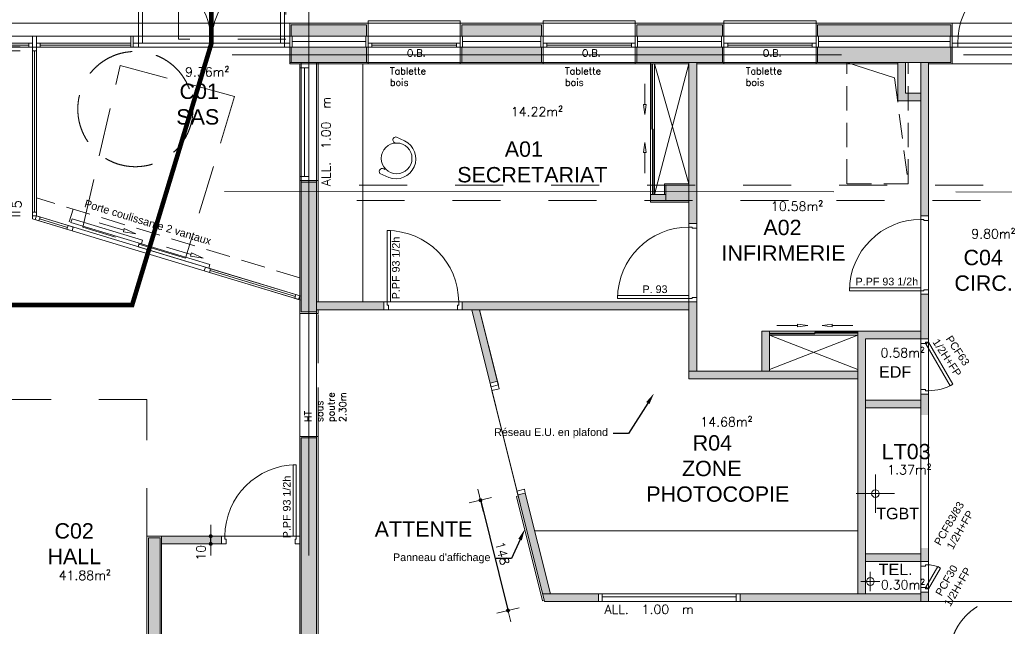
# Model space of a CAD drawing. Header units: metres. Extents: x 7788 to 81588, y -12566 to 39820.
# Tile 13 of 16: x 52451 to 65276, y 23150 to 31048. Entities that reach past the tile are written whole.
import ezdxf
from ezdxf import colors
from ezdxf.entities.mleader import LeaderData, LeaderLine
from ezdxf.math import Vec2, Vec3

# ---------------------------------------------------------------- set-up
doc = ezdxf.new("R2010")
doc.units = ezdxf.units.M
doc.header["$LTSCALE"] = 50
for name, pattern in [('AXES', [50.8, 31.75, -6.35, 6.35, -6.35]), ('CACHE', [9.525, 6.35, -3.175]), ('INTERROMPU', [19.05, 12.7, -6.35]), ('PLURIELLE', [0.5, 0.25, -0.25]), ('POINTILLE', [6.35, 0, -6.35])]:
    doc.linetypes.add(name, pattern=pattern)
doc.layers.get('0').update_dxf_attribs({"lineweight": 0})
doc.layers.get('DefPoints').update_dxf_attribs({"lineweight": 0})
for name, color, linetype, lineweight in [('D-CLDIST', 3, 'Continuous', 0), ('D-CLDOUB', 2, 'Continuous', 0), ('D-ISOLAT', 104, 'Continuous', 0), ('E-ECLAIRAGE+ALIM. ELEC', 11, 'Continuous', 0), ('E-MOBIL', 43, 'Continuous', 0), ('F-FANCE TELECOM', 112, 'FT', 0), ('H-CLOISON', 20, 'Continuous', 0), ('H-PAROIS', 9, 'Continuous', 0), ('O-MENUISEXT', 1, 'Continuous', 0), ('O-MENUISINT', 6, 'Continuous', 0), ('P-PLAF. PLACO', 60, 'Continuous', 0), ('R-ACCESSIBILITE PMR', 202, 'Continuous', 0), ('R-COT50', 7, 'Continuous', 0), ('R-TEXTE1', 7, 'Continuous', 0), ('R-TEXTE2', 1, 'Continuous', 0), ('S-AXESTR', 1, 'AXES', 0), ('S-ELTVUS', 195, 'Continuous', 0), ('S-ESCBETON', 1, 'Continuous', 0), ('S-MACON', 4, 'Continuous', 0), ('S-POUTRE', 8, 'INTERROMPU', 0), ('T-DIVERS', 52, 'Continuous', 0), ('T-TEXTE SURFACE', 31, 'Continuous', 0), ('V-ENDUIT', 3, 'Continuous', 0)]:
    doc.layers.add(name, color=color, linetype=linetype, lineweight=lineweight)
doc.layers.add('SU-SURHAB', color=21, linetype='Continuous', lineweight=0, plot=False)
doc.layers.add('SU-SURHOB', color=225, linetype='Continuous', lineweight=0, plot=False)
doc.styles.add('AAP Fort', font='swiss.ttf')
doc.styles.add('Cotation', font='Romans.shx')
doc.linetypes.add('FT', pattern='A,12.7,-5.08,["FT",Standard,S=2.54,R=0,X=-2.54,Y=-1.27],-5.08', length=22.86)
doc.linetypes.add('ISOLATION', pattern='A,0.00254,-2.54,[134,ltypeshp.shx,S=2.54,R=0,X=-2.54,Y=0],-5.08,[134,ltypeshp.shx,S=2.54,R=180,X=2.54,Y=0],-2.54', length=10.16254)
doc.dimstyles.new('COT50', dxfattribs={"dimscale": 0, "dimtxt": 120, "dimasz": 10, "dimexe": 1.25, "dimexo": 0.625, "dimgap": 50, "dimtad": 1, "dimdec": 1, "dimlfac": 0.1, "dimrnd": 0.5, "dimdsep": 46, "dimtxsty": 'Cotation', "dimblk1": 'POINTCOT', "dimblk2": 'POINTCOT', "dimsah": 1, "dimcen": 150, "dimse1": 1, "dimse2": 1, "dimadec": 0, "dimazin": 0, "dimtfac": 1, "dimtdec": 1, "dimtix": 1, "dimtmove": 2, "dimatfit": 3, "dimldrblk": 'POINTCOT', "dimfxl": 1, "dimtolj": 1, "dimarcsym": 0})

# ---------------------------------------------------------------- blocks, each defined once
blk = doc.blocks.new('Pext_140')
for points in [[(-197, 0), (-192, 0), (-192, 95), (-197, 95)], [(-7, 0), (-12, 0), (-12, 95), (-7, 95)], [(-204, -5), (-197, -5), (-197, 0), (-204, 0)], [(0, -5), (-7, -5), (-7, 0), (0, 0)]]:
    blk.add_lwpolyline(points, close=True)
for centre, start, end in [((-197, 0), 0, 90), ((-7, 0), 90, 180)]:
    blk.add_arc(centre, 95, start, end)
blk = doc.blocks.new('Pext_90')
for points in [[(-7, 0), (-12, 0), (-12, 95), (-7, 95)], [(-102, -5), (-109, -5), (-109, 0), (-102, 0)], [(0, -5), (-7, -5), (-7, 0), (0, 0)]]:
    blk.add_lwpolyline(points, close=True)
blk.add_arc((-7, 0), 95, 90, 180)
blk = doc.blocks.new('Pint_Cloison10_63')
for points in [[(-6.5, -3.5), (-4.5, 0), (-59.1, 31.5), (-61.1, 28)], [(-66, -10), (-72, -10), (-72, 0), (-67.5, 0), (-67.5, -4), (-66, -4)]]:
    blk.add_lwpolyline(points, close=True)
blk.add_lwpolyline([(0, -10), (-6, -10), (-6, -4), (-4.5, -4), (-4.5, 0), (0, 0), (0, -10)])
blk.add_arc((-4.5, 0), 63, 150, 180)
blk = doc.blocks.new('Pint_Cloison10_93')
for points in [[(-8.5, 0), (-4.5, 0), (-4.5, 93), (-8.5, 93)], [(-96, -10), (-102, -10), (-102, 0), (-97.5, 0), (-97.5, -4), (-96, -4)]]:
    blk.add_lwpolyline(points, close=True)
blk.add_lwpolyline([(0, -10), (-6, -10), (-6, -4), (-4.5, -4), (-4.5, 0), (0, 0), (0, -10)])
at = {"ltscale": 25}
blk.add_arc((-4.5, 0), 93, 90, 180, dxfattribs=at)
blk = doc.blocks.new('D-FLECH3')
for p, q in [((-50.1, 0), (-33.6, 2.1)), ((-33.6, -2.1), (-50.1, 0)), ((-33.6, 2.1), (-33.6, -2.1)), ((0, 0), (-33.6, 0))]:
    blk.add_line(p, q)
blk = doc.blocks.new('POINTCOT')
for p, q in [((0, 15), (0, -15)), ((-15, 0), (15, 0))]:
    blk.add_line(p, q)
at = {"const_width": 2.5}
blk.add_lwpolyline([(-1.3, 0, 1), (1.3, 0, 1)], format="xyb", close=True, dxfattribs=at)
blk = doc.blocks.new('*D358')
at = {"layer": 'DefPoints', "color": 0}
for p in [(54939, 24323), (56099, 24323), (56099, 24223)]:
    blk.add_point(p, dxfattribs=at)
at = {"layer": 'R-COT50', "color": 0, "lineweight": -2}
for p, q in [((54939, 24333), (54939, 24343)), ((54939, 24223), (54939, 24323)), ((54939, 24213), (54939, 24203))]:
    blk.add_line(p, q, dxfattribs=at)
at = {"layer": 'R-COT50', "color": 0, "lineweight": -2, "xscale": 10, "yscale": 10, "zscale": 10}
for p, rotation in [((54939, 24323), 270), ((54939, 24223), 90)]:
    blk.add_blockref('POINTCOT', p, dxfattribs=dict(at, rotation=rotation))
at = {"layer": 'R-COT50', "color": 0, "insert": (54812, 24108), "char_height": 120, "attachment_point": 5, "rotation": 90, "style": 'Cotation'}
blk.add_mtext('\\A1;10', dxfattribs=at)
blk = doc.blocks.new('*D371')
at = {"layer": 'DefPoints', "color": 0}
for p in [(58928, 24910), (59286, 23474), (58811, 23356)]:
    blk.add_point(p, dxfattribs=at)
at = {"layer": 'R-COT50', "color": 0, "lineweight": -2}
blk.add_line((58456, 24782), (58809, 23366), dxfattribs=at)
at = {"layer": 'R-COT50', "color": 0, "lineweight": -2, "xscale": 10, "yscale": 10, "zscale": 10}
for p, rotation in [((58453, 24792), 104.0000384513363), ((58811, 23356), 284.0000384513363)]:
    blk.add_blockref('POINTCOT', p, dxfattribs=dict(at, rotation=rotation))
at = {"layer": 'R-COT50', "color": 0, "insert": (58739, 24100), "char_height": 120, "attachment_point": 5, "rotation": 284, "style": 'Cotation'}
blk.add_mtext('\\A1;148', dxfattribs=at)
blk = doc.blocks.new('*D373')
at = {"layer": 'DefPoints', "color": 0}
for p in [(52306, 28543), (52619, 28543), (52619, 28493)]:
    blk.add_point(p, dxfattribs=at)
at = {"layer": 'R-COT50', "color": 0, "lineweight": -2}
for p, q in [((52306, 28553), (52306, 28563)), ((52306, 28493), (52306, 28543)), ((52306, 28483), (52306, 28473))]:
    blk.add_line(p, q, dxfattribs=at)
at = {"layer": 'R-COT50', "color": 0, "lineweight": -2, "xscale": 10, "yscale": 10, "zscale": 10}
for p, rotation in [((52306, 28543), 270), ((52306, 28493), 90)]:
    blk.add_blockref('POINTCOT', p, dxfattribs=dict(at, rotation=rotation))
at = {"layer": 'R-COT50', "color": 0, "insert": (52413, 28644), "char_height": 120, "attachment_point": 5, "rotation": 90, "style": 'Cotation'}
blk.add_mtext('\\A1;5', dxfattribs=at)
blk = doc.blocks.new('*D374')
at = {"layer": 'DefPoints', "color": 0}
for p in [(52306, 30643), (52619, 30643), (52619, 28543)]:
    blk.add_point(p, dxfattribs=at)
at = {"layer": 'R-COT50', "color": 0, "lineweight": -2}
blk.add_line((52306, 28553), (52306, 30633), dxfattribs=at)
at = {"layer": 'R-COT50', "color": 0, "lineweight": -2, "xscale": 10, "yscale": 10, "zscale": 10}
for p, rotation in [((52306, 30643), 90), ((52306, 28543), 270)]:
    blk.add_blockref('POINTCOT', p, dxfattribs=dict(at, rotation=rotation))
at = {"layer": 'R-COT50', "color": 0, "insert": (52196, 29593), "char_height": 120, "attachment_point": 5, "rotation": 90, "style": 'Cotation'}
blk.add_mtext('\\A1;210 x 240 + 60', dxfattribs=at)
blk = doc.blocks.new('*D375')
at = {"layer": 'DefPoints', "color": 0}
for p in [(52306, 30693), (52619, 30693), (52619, 30643)]:
    blk.add_point(p, dxfattribs=at)
at = {"layer": 'R-COT50', "color": 0, "lineweight": -2}
for p, q in [((52306, 30703), (52306, 30713)), ((52306, 30643), (52306, 30693)), ((52306, 30633), (52306, 30623))]:
    blk.add_line(p, q, dxfattribs=at)
at = {"layer": 'R-COT50', "color": 0, "lineweight": -2, "xscale": 10, "yscale": 10, "zscale": 10}
for p, rotation in [((52306, 30693), 270), ((52306, 30643), 90)]:
    blk.add_blockref('POINTCOT', p, dxfattribs=dict(at, rotation=rotation))
at = {"layer": 'R-COT50', "color": 0, "insert": (52163, 30574), "char_height": 120, "attachment_point": 5, "rotation": 90, "style": 'Cotation'}
blk.add_mtext('\\A1;5', dxfattribs=at)

msp = doc.modelspace()

# ---------------------------------------------------------------- hatches: boundary and pattern name
at = {"layer": 'H-CLOISON'}
h = msp.add_hatch(color=256, dxfattribs=at)
h.paths.add_polyline_path([(61169.13, 28392.84), (61269.13, 28392.84), (61269.13, 28692.84), (61169.13, 28692.84)])
h.paths.add_polyline_path([(61269.13, 28808.04), (61169.13, 28808.12), (61169.13, 28692.84), (61269.13, 28692.84)])
h.paths.add_polyline_path([(61169.13, 28892.84), (61169.13, 28808.12), (61269.13, 28808.04), (61269.13, 28892.84)])
h.paths.add_polyline_path([(61169.13, 28892.84), (61269.13, 28892.84), (61269.13, 30492.84), (61169.13, 30492.84)])
h = msp.add_hatch(color=256, dxfattribs=at)
h.dxf.hatch_style = 1
h.paths.add_polyline_path([(64024.13, 30092.84), (63989.13, 30092.84), (63989.13, 30251.64), (63889.13, 30251.64), (63889.13, 29992.84), (64024.13, 29992.84)])
h.paths.add_polyline_path([(64189.13, 30092.84), (64099.77, 30092.84, -0.00005643), (64090.48, 29992.84), (64189.13, 29992.84)])
h.paths.add_polyline_path([(64024.13, 30092.84), (64024.13, 29992.84), (64090.48, 29992.84, 0.00005643), (64099.77, 30092.84)])
h.paths.add_polyline_path([(63989.13, 30399.64), (63889.13, 30399.64), (63889.13, 30251.64), (63989.13, 30251.64)])
h.paths.add_polyline_path([(63989.13, 30439.11), (63889.13, 30479.44), (63889.13, 30399.64), (63989.13, 30399.64)])
h.paths.add_polyline_path([(63989.13, 30492.84), (63889.13, 30492.84), (63889.13, 30479.44), (63989.13, 30439.11)])
h = msp.add_hatch(color=256, dxfattribs=at)
h.dxf.hatch_style = 1
h.paths.add_polyline_path([(64289.13, 30472.84), (64289.13, 30492.84), (64189.13, 30492.84), (64189.13, 28892.84), (64289.13, 28892.84)])
h.paths.add_polyline_path([(64289.13, 28892.84), (64189.13, 28892.84), (64189.13, 28805.77), (64289.13, 28805.69)])
h.paths.add_polyline_path([(64289.13, 28805.69), (64189.13, 28805.77), (64189.13, 28692.84), (64289.13, 28692.84)])
h.paths.add_polyline_path([(64289.13, 28692.84), (64189.13, 28692.84), (64189.13, 28492.84), (64289.13, 28492.84)])
h = msp.add_hatch(color=256, dxfattribs=at)
h.paths.add_polyline_path([(60869.13, 28772.84), (60669.13, 28772.84), (60669.13, 28692.84), (60869.13, 28692.84)])
h.paths.add_polyline_path([(61169.13, 28692.84), (60869.13, 28692.84), (60669.13, 28692.84), (60669.13, 28672.84), (61169.13, 28672.84)])
for points in [[(64189.13, 26892.84), (64289.13, 26892.84), (64289.13, 27472.84), (64189.13, 27472.84)], [(56319.13, 27372.84), (56319.13, 27272.84), (57194.13, 27272.84), (57194.13, 27372.84)], [(58214.13, 27372.84), (58214.13, 27272.84), (61169.13, 27272.84), (61169.13, 27372.84)], [(61269.13, 27372.84), (61169.13, 27372.84), (61169.13, 27272.84), (61169.13, 26472.84), (61269.13, 26472.84)], [(58577.38, 26317.02), (58674.41, 26341.21), (58442.13, 27272.84), (58339.06, 27272.84)], [(63469.13, 26992.84), (63469.13, 26892.84), (64189.13, 26892.84), (64189.13, 26992.84)], [(64289.13, 26172.84), (64189.13, 26172.84), (64189.13, 25903.56), (64289.13, 25903.56)], [(64189.13, 25992.84), (64189.13, 26092.84), (63469.13, 26092.84), (63469.13, 25992.84)]]:
    msp.add_hatch(color=256, dxfattribs=at).paths.add_polyline_path(points)
h = msp.add_hatch(color=256, dxfattribs=at)
h.paths.add_polyline_path([(59037.29, 24885.77), (58940.26, 24861.57), (59261.22, 23574.27), (59364.28, 23574.27)])
h.paths.add_polyline_path([(59989.13, 23574.27), (59261.22, 23574.27), (59286.16, 23474.27), (59989.13, 23474.27)])
h.paths.add_polyline_path([(64189.13, 23474.27), (64189.13, 23574.27), (61834.13, 23574.27), (61834.13, 23474.27)])
h.paths.add_polyline_path([(64289.13, 23594.27), (64189.13, 23594.27), (64189.13, 23474.27), (64289.13, 23474.27)])
h.paths.add_polyline_path([(64289.13, 24168.56), (64189.13, 24168.56), (64189.13, 23994.27), (64289.13, 23994.27)])
h.paths.add_polyline_path([(64189.13, 24094.27), (63469.13, 24094.27), (63469.13, 23994.27), (64189.13, 23994.27)])
h.paths.add_polyline_path([(63469.13, 26992.84), (63369.13, 26992.84), (63369.13, 23574.27), (63469.13, 23574.27)])
h = msp.add_hatch(color=256, dxfattribs=at)
h.paths.add_polyline_path([(62219.13, 26992.84), (62119.13, 26992.84), (62119.13, 26472.84), (62219.13, 26472.84)])
h.paths.add_polyline_path([(63369.13, 26372.84), (63369.13, 26472.84), (61169.13, 26472.84), (61169.13, 26372.84)])
h = msp.add_hatch(color=256, dxfattribs=at)
h.dxf.hatch_style = 1
h.paths.add_polyline_path([(55079.13, 24322.84), (54299.13, 24322.84), (54299.13, 24222.84), (55079.13, 24222.84)])
at = {"layer": 'H-PAROIS'}
h = msp.add_hatch(color=158, dxfattribs=at)
h.dxf.hatch_style = 1
h.paths.add_polyline_path([(56969.13, 30832.84), (56969.13, 30982.84), (55989.13, 30982.84), (55989.13, 30832.84)])
h = msp.add_hatch(color=158, dxfattribs=at)
h.dxf.hatch_style = 1
h.paths.add_polyline_path([(58209.13, 30982.84), (58209.13, 30832.84), (59249.13, 30832.84), (59249.13, 30982.84)])
h = msp.add_hatch(color=158, dxfattribs=at)
h.dxf.hatch_style = 1
h.paths.add_polyline_path([(61604.59, 30832.84), (61604.59, 30982.84), (60489.13, 30982.84), (60489.13, 30832.84)])
h = msp.add_hatch(color=158, dxfattribs=at)
h.dxf.hatch_style = 1
h.paths.add_polyline_path([(62844.59, 30982.84), (62844.59, 30832.84), (64579.13, 30832.84), (64579.13, 30982.84)])
h = msp.add_hatch(color=158, dxfattribs=at)
h.dxf.hatch_style = 1
h.paths.add_polyline_path([(56969.13, 30492.84), (56969.13, 30692.84), (55984.13, 30692.84), (55989.13, 30492.84)])
h = msp.add_hatch(color=158, dxfattribs=at)
h.dxf.hatch_style = 1
h.paths.add_polyline_path([(58209.13, 30692.84), (58209.13, 30492.84), (59249.13, 30492.84), (59249.13, 30692.84)])
h = msp.add_hatch(color=158, dxfattribs=at)
h.dxf.hatch_style = 1
h.paths.add_polyline_path([(61604.59, 30492.84), (61604.59, 30692.84), (60489.13, 30692.84), (60489.13, 30492.84)])
h = msp.add_hatch(color=158, dxfattribs=at)
h.dxf.hatch_style = 1
h.paths.add_polyline_path([(64579.13, 30492.84), (64579.13, 30692.84), (62844.59, 30692.84), (62844.59, 30492.84)])
h = msp.add_hatch(color=158, dxfattribs=at)
h.dxf.hatch_style = 1
h.paths.add_polyline_path([(56319.13, 28952.84), (56119.13, 28952.84), (56119.13, 27242.84), (56319.13, 27242.84)])
h = msp.add_hatch(color=158, dxfattribs=at)
h.dxf.hatch_style = 1
h.paths.add_polyline_path([(60869.13, 28692.84), (61169.13, 28692.84), (61169.13, 28892.84), (60869.13, 28892.84)])
h = msp.add_hatch(color=158, dxfattribs=at)
h.dxf.hatch_style = 1
h.paths.add_polyline_path([(56319.13, 25617.84), (56119.13, 25617.84), (56119.13, 17424.27), (56654.13, 17424.27), (56649.13, 17624.27), (56319.13, 17624.27)])
h = msp.add_hatch(color=158, dxfattribs=at)
h.dxf.hatch_style = 1
h.paths.add_polyline_path([(54279.13, 18397.1), (54129.13, 18397.1), (54129.13, 17909.82), (54279.13, 17909.82)])
h.paths.add_polyline_path([(54279.13, 18557.1), (54129.13, 18557.1), (54129.13, 18397.1), (54279.13, 18397.1)])
h.paths.add_polyline_path([(54279.13, 18627.1), (54129.13, 18627.1), (54129.13, 18557.1), (54279.13, 18557.1)])
h.paths.add_polyline_path([(54279.13, 18757.1), (54129.13, 18757.1), (54129.13, 18627.1), (54279.13, 18627.1)])
h.paths.add_polyline_path([(54279.13, 24302.84), (54129.13, 24302.84), (54129.13, 18757.1), (54279.13, 18757.1)])

# ---------------------------------------------------------------- linework, layer by layer
at = {"layer": 'D-CLDIST'}
for p, q in [((61169.13, 30492.84), (61169.13, 28392.84)), ((61269.13, 30492.84), (61269.13, 28392.84)), ((63989.13, 30492.84), (63889.13, 30492.84)), ((63889.13, 30492.84), (63889.13, 29992.84)), ((63989.13, 30092.84), (63989.13, 30492.84)), ((64189.13, 30492.84), (63989.13, 30492.84)), ((63989.13, 30092.84), (63989.13, 30492.84)), ((64189.13, 30492.84), (64189.13, 28492.84)), ((64289.13, 30492.84), (64289.13, 28492.84)), ((64189.13, 30092.84), (63989.13, 30092.84)), ((64189.13, 30092.84), (63989.13, 30092.84)), ((64189.13, 29992.84), (64189.13, 30092.84)), ((63889.13, 29992.84), (64189.13, 29992.84)), ((64189.13, 29432.84), (64189.13, 29632.84)), ((60869.13, 28772.84), (60669.13, 28772.84)), ((60669.13, 28772.84), (60669.13, 28672.84)), ((61169.13, 28672.84), (60669.13, 28672.84)), ((64189.13, 27472.84), (64189.13, 26892.84)), ((64289.13, 27472.84), (64289.13, 26874.27)), ((57194.13, 27372.84), (56319.13, 27372.84)), ((61169.13, 27372.84), (58214.13, 27372.84)), ((61169.13, 27372.84), (61169.13, 26372.84)), ((61269.13, 27372.84), (61269.13, 26472.84)), ((57194.13, 27272.84), (56319.13, 27272.84)), ((61169.13, 27272.84), (58214.13, 27272.84)), ((58577.38, 26317.02), (58339.06, 27272.84)), ((58674.41, 26341.21), (58442.13, 27272.84)), ((62119.13, 26472.84), (62119.13, 26992.84)), ((62119.13, 26992.84), (62219.13, 26992.84)), ((62219.13, 26992.84), (62219.13, 26472.84)), ((63369.13, 26992.84), (63369.13, 23574.27)), ((63369.13, 26992.84), (64189.13, 26992.84)), ((63469.13, 26892.84), (63469.13, 23574.27)), ((63469.13, 26892.84), (64189.13, 26892.84)), ((63369.13, 26472.84), (61169.13, 26472.84)), ((58674.41, 26341.21), (58577.38, 26317.02)), ((63369.13, 26372.84), (61169.13, 26372.84)), ((64189.13, 26172.84), (64189.13, 25903.56)), ((64289.13, 26172.84), (64289.13, 25903.56)), ((63469.13, 26092.84), (64189.13, 26092.84)), ((63469.13, 25992.84), (64189.13, 25992.84)), ((59037.29, 24885.77), (58940.26, 24861.57)), ((59364.28, 23574.27), (59037.29, 24885.77)), ((59286.16, 23474.27), (58940.26, 24861.57)), ((54109.13, 17889.82), (54109.13, 24322.84)), ((54109.13, 24322.84), (55079.13, 24322.84)), ((54299.13, 17889.82), (54299.13, 24322.84)), ((55079.13, 24322.84), (55079.13, 24222.84)), ((54299.13, 24222.84), (55079.13, 24222.84)), ((64189.13, 24168.56), (64189.13, 23994.27)), ((64289.13, 24168.56), (64289.13, 23994.27)), ((63469.13, 24094.27), (64189.13, 24094.27)), ((63469.13, 23994.27), (64189.13, 23994.27)), ((59261.22, 23574.27), (59989.13, 23574.27)), ((59286.16, 23474.27), (60039.13, 23474.27)), ((61834.13, 23574.27), (64189.13, 23574.27)), ((61834.13, 23474.27), (64289.13, 23474.27)), ((64189.13, 23594.27), (64189.13, 23474.27)), ((64289.13, 23594.27), (64289.13, 23474.27))]:
    msp.add_line(p, q, dxfattribs=at)
msp.add_lwpolyline([(60849.13, 28772.84), (60849.13, 28912.84), (61169.13, 28912.84)], dxfattribs=at)
at = {"layer": 'D-CLDOUB'}
for p, q in [((55969.13, 30692.84), (55969.13, 30472.84)), ((56989.13, 30472.84), (56989.13, 30692.84)), ((58189.13, 30692.84), (58189.13, 30472.84)), ((59269.13, 30472.84), (59269.13, 30692.84)), ((60469.13, 30472.84), (60469.13, 30692.84)), ((61624.59, 30472.84), (61624.59, 30692.84)), ((62824.59, 30472.84), (62824.59, 30692.84)), ((64599.13, 30472.84), (64599.13, 30692.84)), ((56989.13, 30472.84), (55969.13, 30472.84)), ((59269.13, 30472.84), (58189.13, 30472.84)), ((61169.13, 30472.84), (60469.13, 30472.84)), ((61624.59, 30472.84), (61269.13, 30472.84)), ((63889.13, 30472.84), (62824.59, 30472.84)), ((64599.13, 30472.84), (64289.13, 30472.84)), ((56099.13, 27222.84), (56099.13, 28952.84)), ((56339.13, 28952.84), (56099.13, 28952.84)), ((56339.13, 27372.84), (56339.13, 28952.84)), ((56339.13, 27222.84), (56099.13, 27222.84)), ((56339.13, 27222.84), (56339.13, 27272.84)), ((56099.13, 22387.51), (56099.13, 25622.84)), ((56339.13, 25622.84), (56099.13, 25622.84)), ((56339.13, 21944.27), (56339.13, 25622.84))]:
    msp.add_line(p, q, dxfattribs=at)
at = {"layer": 'D-ISOLAT', "color": 32, "linetype": 'ISOLATION'}
for p, q in [((55999.13, 30762.84), (56959.13, 30762.84)), ((58219.13, 30762.84), (59239.13, 30762.84)), ((60499.13, 30762.84), (61594.59, 30762.84)), ((62854.59, 30762.84), (64569.13, 30762.84))]:
    msp.add_line(p, q, dxfattribs=at)
at = {"layer": 'E-ECLAIRAGE+ALIM. ELEC'}
for p, q in [((63597.52, 24628.07), (63597.52, 25128.07)), ((63347.52, 24878.07), (63847.52, 24878.07))]:
    msp.add_line(p, q, dxfattribs=at)
at = {"layer": 'E-ECLAIRAGE+ALIM. ELEC', "linetype": 'Continuous', "ltscale": 3}
msp.add_circle((63597.52, 24878.07), 50, dxfattribs=at)
at = {"layer": 'E-MOBIL'}
for p, q in [((56919.13, 30472.84), (56919.13, 27372.84)), ((57464.17, 29470.47), (57350.33, 29522.1)), ((57257.67, 28995.11), (57143.83, 29046.73)), ((59159.83, 24394.27), (63369.13, 24394.27))]:
    msp.add_line(p, q, dxfattribs=at)
msp.add_circle((57360.92, 29242.79), 200, dxfattribs=at)
for centre, radius, start, end in [((57351.83, 29482.37), 39.75, 92.17159, 272.171591), ((57352.38, 29236.5), 259.31, 248.576677, 64.462763), ((57174.7, 29071.78), 39.75, 39.041488, 219.041488)]:
    msp.add_arc(centre, radius, start, end, dxfattribs=at)
at = {"layer": 'F-FANCE TELECOM', "linetype": 'Continuous'}
for p, q in [((63530.82, 23608.56), (63530.82, 23858.56)), ((63405.82, 23733.56), (63655.82, 23733.56))]:
    msp.add_line(p, q, dxfattribs=at)
msp.add_circle((63530.82, 23733.56), 50, dxfattribs=at)
at = {"layer": 'O-MENUISEXT', "ltscale": 250}
for p, q in [((52619.13, 30742.84), (51074.13, 30742.84)), ((52619.13, 30692.84), (51074.13, 30692.84)), ((52569.13, 30717.84), (51124.13, 30717.84)), ((52619.13, 30692.84), (52619.13, 28455.74)), ((53899.13, 30742.84), (52669.13, 30742.84)), ((53899.13, 30692.84), (52669.13, 30692.84)), ((52669.13, 30692.84), (52669.13, 28492.84)), ((53899.13, 30717.84), (52719.13, 30717.84)), ((52644.13, 28542.84), (52644.13, 30642.84)), ((53080.65, 28368.13), (52669.13, 28492.84)), ((53066.15, 28320.28), (52619.13, 28455.74)), ((52709.73, 28454.41), (53073.4, 28344.21)), ((56119.13, 27395.14), (54922.78, 27757.67)), ((54930.03, 27781.59), (56042.85, 27444.37)), ((56119.13, 27447.38), (54937.28, 27805.52))]:
    msp.add_line(p, q, dxfattribs=at)
at = {"layer": 'O-MENUISEXT'}
for p, q in [((56989.13, 30742.84), (58189.13, 30742.84)), ((57039.13, 30717.84), (58139.13, 30717.84)), ((59269.13, 30742.84), (60469.13, 30742.84)), ((59319.13, 30717.84), (60419.13, 30717.84)), ((62824.59, 30742.84), (61624.59, 30742.84)), ((62774.59, 30717.84), (61674.59, 30717.84))]:
    msp.add_line(p, q, dxfattribs=at)
at = {"layer": 'O-MENUISEXT', "linetype": 'CACHE'}
for p, q in [((56099.13, 27688.55), (52669.13, 28727.94)), ((53095.15, 28415.98), (53145.91, 28583.46))]:
    msp.add_line(p, q, dxfattribs=at)
at = {"layer": 'O-MENUISEXT'}
for points in [[(52669.13, 30692.84), (52619.13, 30692.84), (52619.13, 30832.84), (52669.13, 30832.84)], [(53929.13, 30692.84), (53899.13, 30692.84), (53899.13, 30832.84), (53929.13, 30832.84)], [(55999.13, 30692.84), (53899.13, 30692.84), (53899.13, 30832.84), (55999.13, 30832.84)], [(55999.13, 30692.84), (55969.13, 30692.84), (55969.13, 30832.84), (55999.13, 30832.84)], [(56959.13, 30832.84), (56959.13, 30692.84), (56989.13, 30692.84), (56989.13, 30832.84)], [(56959.13, 30832.84), (58219.13, 30832.84), (58219.13, 30692.84), (56959.13, 30692.84)], [(58189.13, 30832.84), (58189.13, 30692.84), (58219.13, 30692.84), (58219.13, 30832.84)], [(59239.13, 30832.84), (59239.13, 30692.84), (59269.13, 30692.84), (59269.13, 30832.84)], [(59239.13, 30832.84), (60499.13, 30832.84), (60499.13, 30692.84), (59239.13, 30692.84)], [(60469.13, 30832.84), (60469.13, 30692.84), (60499.13, 30692.84), (60499.13, 30832.84)], [(61624.59, 30832.84), (61624.59, 30692.84), (61594.59, 30692.84), (61594.59, 30832.84)], [(62854.59, 30832.84), (61594.59, 30832.84), (61594.59, 30692.84), (62854.59, 30692.84)], [(62854.59, 30832.84), (62854.59, 30692.84), (62824.59, 30692.84), (62824.59, 30832.84)], [(64599.13, 30832.84), (64599.13, 30692.84), (64569.13, 30692.84), (64569.13, 30832.84)], [(64569.13, 30832.84), (65719.13, 30832.84), (65719.13, 30692.84), (64569.13, 30692.84)], [(56989.13, 30742.84), (57039.13, 30742.84), (57039.13, 30692.84), (56989.13, 30692.84)], [(58189.13, 30742.84), (58139.13, 30742.84), (58139.13, 30692.84), (58189.13, 30692.84)], [(59269.13, 30742.84), (59319.13, 30742.84), (59319.13, 30692.84), (59269.13, 30692.84)], [(60469.13, 30742.84), (60419.13, 30742.84), (60419.13, 30692.84), (60469.13, 30692.84)], [(61624.59, 30742.84), (61674.59, 30742.84), (61674.59, 30692.84), (61624.59, 30692.84)], [(62824.59, 30742.84), (62774.59, 30742.84), (62774.59, 30692.84), (62824.59, 30692.84)]]:
    msp.add_lwpolyline(points, close=True, dxfattribs=at)
at = {"layer": 'O-MENUISEXT', "ltscale": 250}
for points in [[(52619.13, 30692.84), (52569.13, 30692.84), (52569.13, 30742.84), (52619.13, 30742.84)], [(52669.13, 30642.84), (52619.13, 30642.84), (52619.13, 30692.84), (52669.13, 30692.84)], [(52719.13, 30692.84), (52669.13, 30692.84), (52669.13, 30742.84), (52719.13, 30742.84)], [(52669.13, 28492.84), (52619.13, 28492.84), (52619.13, 28542.84), (52669.13, 28542.84)], [(52702.48, 28430.49), (52654.63, 28444.99), (52669.13, 28492.84), (52716.99, 28478.34)], [(53066.15, 28320.28), (53133.15, 28299.98), (53147.65, 28347.83), (53080.65, 28368.13)], [(54037.82, 28130.33), (54052.32, 28178.18), (53133.58, 28456.59), (53119.08, 28408.73)], [(54913.36, 27812.77), (54927.86, 27860.62), (54009.11, 28139.03), (53994.61, 28091.18)], [(54922.78, 27757.67), (54855.79, 27777.97), (54870.29, 27825.82), (54937.28, 27805.52)], [(56084.63, 27405.59), (56035.6, 27420.45), (56050.11, 27468.3), (56099.13, 27453.44)]]:
    msp.add_lwpolyline(points, close=True, dxfattribs=at)
at = {"layer": 'O-MENUISINT'}
for p, q in [((56099.13, 30472.84), (56099.13, 28952.84)), ((56099.13, 30422.84), (56219.13, 30422.84)), ((56159.13, 30422.84), (56159.13, 29005.67)), ((56219.13, 30472.84), (56219.13, 28952.84)), ((60669.13, 30472.84), (60669.13, 28772.84)), ((60719.13, 28772.84), (61169.13, 30472.84)), ((60719.13, 30472.84), (61169.13, 28912.84)), ((56099.13, 29005.67), (56219.13, 29005.67)), ((62219.13, 26992.84), (64189.13, 26992.84)), ((62219.13, 26992.84), (63369.13, 26992.84)), ((62219.13, 26942.84), (63369.13, 26492.84)), ((62219.13, 26492.84), (63369.13, 26942.84)), ((62219.13, 26942.84), (63369.13, 26942.84)), ((60039.13, 23574.27), (60039.13, 23474.27)), ((60039.13, 23534.27), (61784.13, 23534.27)), ((61784.13, 23574.27), (61784.13, 23474.27))]:
    msp.add_line(p, q, dxfattribs=at)
for points in [[(60694.13, 29622.84), (60684.13, 29622.84), (60684.13, 30472.84), (60694.13, 30472.84)], [(60704.13, 29622.84), (60694.13, 29622.84), (60694.13, 28772.84), (60704.13, 28772.84)], [(62809.11, 26957.84), (62809.11, 26967.84), (62219.13, 26967.84), (62219.13, 26957.84)], [(62809.11, 26967.84), (62809.11, 26977.84), (63369.13, 26977.84), (63369.13, 26967.84)], [(58589.47, 26268.5), (58686.5, 26292.69), (58674.41, 26341.21), (58577.38, 26317.02)], [(58940.26, 24861.57), (59037.29, 24885.77), (59025.2, 24934.28), (58928.17, 24910.09)], [(64189.13, 23934.27), (64189.13, 23994.27), (64289.13, 23994.27), (64289.13, 23949.27), (64249.13, 23949.27), (64249.13, 23934.27)], [(64254.49, 23659.27), (64289.13, 23639.27), (64444.13, 23907.74), (64409.49, 23927.74)], [(59989.13, 23574.27), (61834.13, 23574.27), (61834.13, 23474.27), (59989.13, 23474.27)]]:
    msp.add_lwpolyline(points, close=True, dxfattribs=at)
msp.add_lwpolyline([(64189.13, 23594.27), (64189.13, 23654.27), (64249.13, 23654.27), (64249.13, 23639.27), (64289.13, 23639.27), (64289.13, 23594.27), (64189.13, 23594.27)], dxfattribs=at)
msp.add_arc((64289.13, 23639.27), 310, 60, 90, dxfattribs=at)
at = {"layer": 'P-PLAF. PLACO', "color": 253}
msp.add_lwpolyline([(60719.13, 30472.84), (61169.13, 30472.84), (61169.13, 28912.84), (60849.13, 28912.84), (60849.13, 28772.84), (60719.13, 28772.84), (60719.13, 30472.84)], dxfattribs=at)
for points in [[(62219.13, 26472.84), (63369.13, 26472.84), (63369.13, 26942.84), (62219.13, 26942.84)], [(63469.13, 26892.84), (64189.13, 26892.84), (64189.13, 26092.84), (63469.13, 26092.84)], [(63469.13, 25992.84), (64189.13, 25992.84), (64189.13, 24094.27), (63469.13, 24094.27)], [(63469.13, 23994.27), (64189.13, 23994.27), (64189.13, 23574.27), (63469.13, 23574.27)]]:
    msp.add_lwpolyline(points, close=True, dxfattribs=at)
at = {"layer": 'R-ACCESSIBILITE PMR', "linetype": 'PLURIELLE', "ltscale": 50}
msp.add_lwpolyline([(54519.13, 32992.84), (55919.13, 32992.84), (55919.13, 30792.84), (54519.13, 30792.84), (54519.13, 32992.84)], dxfattribs=at)
at = {"layer": 'R-ACCESSIBILITE PMR', "linetype": 'POINTILLE', "ltscale": 0.5, "const_width": 60}
msp.add_lwpolyline([(54949.13, 32382.84), (54949.13, 30742.84), (53916.38, 27334.76), (52109.36, 27334.76), (52109.36, 29667.84), (50743.98, 29667.84)], dxfattribs=at)
at = {"layer": 'R-ACCESSIBILITE PMR', "linetype": 'INTERROMPU'}
msp.add_lwpolyline([(53760.51, 30453.29), (55250.34, 30047.28), (54612.32, 27941.83), (53272.49, 28347.84), (53760.51, 30453.29)], dxfattribs=at)
msp.add_circle((53958.11, 29884.43), 750, dxfattribs=at)
at = {"layer": 'R-ACCESSIBILITE PMR', "linetype": 'PLURIELLE', "ltscale": 50}
msp.add_circle((65314.12, 22765.07), 750, dxfattribs=at)
at = {"layer": 'S-AXESTR', "ltscale": 5}
for p, q in [((56219.13, 32009), (56219.13, 16524.27)), ((55219.13, 30592.84), (75090.19, 30592.84)), ((55119.13, 28812.84), (80774.77, 28792.84))]:
    msp.add_line(p, q, dxfattribs=at)
at = {"layer": 'S-ELTVUS'}
for p, q in [((56989.13, 31032.84), (58189.13, 31032.84)), ((56989.13, 31032.84), (56989.13, 31002.84)), ((58189.13, 31032.84), (58189.13, 31002.84)), ((59269.13, 31032.84), (60469.13, 31032.84)), ((59269.13, 31032.84), (59269.13, 31002.84)), ((60469.13, 31032.84), (60469.13, 31002.84)), ((61624.59, 31032.84), (62824.59, 31032.84)), ((61624.59, 31032.84), (61624.59, 31002.84)), ((62824.59, 31032.84), (62824.59, 31002.84)), ((51074.13, 30832.84), (55969.13, 30832.84)), ((54049.13, 30742.84), (55849.13, 30742.84)), ((64669.13, 30742.84), (65569.13, 30742.84)), ((56339.13, 30492.84), (56339.13, 28952.84)), ((56989.13, 30472.84), (58189.13, 30472.84)), ((59269.13, 30472.84), (60469.13, 30472.84)), ((60669.13, 28772.84), (60669.13, 30472.84)), ((60719.13, 28772.84), (60719.13, 30472.84)), ((61624.59, 30472.84), (62824.59, 30472.84))]:
    msp.add_line(p, q, dxfattribs=at)
at = {"layer": 'S-ESCBETON', "linetype": 'PLURIELLE', "ltscale": 50}
for p, q in [((54109.13, 26102.84), (50819.13, 26102.84)), ((54109.13, 24322.84), (54109.13, 26102.84))]:
    msp.add_line(p, q, dxfattribs=at)
at = {"layer": 'S-MACON'}
for p, q in [((56969.13, 30982.84), (55989.13, 30982.84)), ((55989.13, 30832.84), (55989.13, 30982.84)), ((56969.13, 30832.84), (56969.13, 30982.84)), ((59249.13, 30982.84), (58209.13, 30982.84)), ((58209.13, 30832.84), (58209.13, 30982.84)), ((59249.13, 30832.84), (59249.13, 30982.84)), ((61604.59, 30982.84), (60489.13, 30982.84)), ((60489.13, 30832.84), (60489.13, 30982.84)), ((61604.59, 30832.84), (61604.59, 30982.84)), ((64579.13, 30982.84), (62844.59, 30982.84)), ((62844.59, 30832.84), (62844.59, 30982.84)), ((64579.13, 30832.84), (64579.13, 30982.84)), ((56969.13, 30832.84), (55989.13, 30832.84)), ((59249.13, 30832.84), (58209.13, 30832.84)), ((61604.59, 30832.84), (60489.13, 30832.84)), ((64579.13, 30832.84), (62844.59, 30832.84)), ((55989.13, 30692.84), (55989.13, 30492.84)), ((56969.13, 30692.84), (55989.13, 30692.84)), ((56969.13, 30492.84), (56969.13, 30692.84)), ((59249.13, 30692.84), (58209.13, 30692.84)), ((58209.13, 30692.84), (58209.13, 30492.84)), ((59249.13, 30492.84), (59249.13, 30692.84)), ((60489.13, 30492.84), (60489.13, 30692.84)), ((61604.59, 30692.84), (60489.13, 30692.84)), ((61604.59, 30492.84), (61604.59, 30692.84)), ((62844.59, 30492.84), (62844.59, 30692.84)), ((64579.13, 30692.84), (62844.59, 30692.84)), ((64579.13, 30492.84), (64579.13, 30692.84)), ((56969.13, 30492.84), (55989.13, 30492.84)), ((59249.13, 30492.84), (58209.13, 30492.84)), ((61604.59, 30492.84), (60489.13, 30492.84)), ((64579.13, 30492.84), (62844.59, 30492.84)), ((56119.13, 27242.84), (56119.13, 28932.84)), ((56319.13, 28932.84), (56119.13, 28932.84)), ((56319.13, 27242.84), (56319.13, 28932.84)), ((56319.13, 27242.84), (56119.13, 27242.84)), ((56119.13, 17424.27), (56119.13, 25602.84)), ((56319.13, 25602.84), (56119.13, 25602.84)), ((56319.13, 17624.27), (56319.13, 25602.84)), ((54129.13, 17909.82), (54129.13, 24302.84)), ((54279.13, 24302.84), (54129.13, 24302.84)), ((54279.13, 17909.82), (54279.13, 24302.84))]:
    msp.add_line(p, q, dxfattribs=at)
msp.add_lwpolyline([(60869.13, 28692.84), (61169.13, 28692.84), (61169.13, 28892.84), (60869.13, 28892.84)], close=True, dxfattribs=at)
at = {"layer": 'S-POUTRE', "linetype": 'PLURIELLE', "ltscale": 50}
for p, q in [((73749.7, 28892.84), (56319.13, 28892.84)), ((73715.61, 28692.84), (56319.13, 28692.84))]:
    msp.add_line(p, q, dxfattribs=at)
at = {"layer": 'S-POUTRE'}
for p, q in [((56099.13, 25622.84), (56099.13, 27222.84)), ((56339.13, 25622.84), (56339.13, 27222.84))]:
    msp.add_line(p, q, dxfattribs=at)
at = {"layer": 'SU-SURHAB'}
for points in [[(50839.13, 30472.84), (51499.13, 30472.84), (51499.13, 30692.84), (52619.13, 30692.84), (52619.13, 28455.74), (56099.13, 27401.2), (56099.13, 24322.84), (54109.13, 24322.84), (54109.13, 18777.1), (50839.13, 18777.1)], [(52669.13, 28492.84), (56119.13, 27447.38), (56119.13, 30492.84), (55969.13, 30492.84), (55969.13, 30692.84), (52669.13, 30692.84)], [(56319.13, 27372.84), (60669.13, 27372.84), (61169.13, 27372.84), (61169.13, 28672.84), (60669.13, 28672.84), (60669.13, 30492.84), (56319.13, 30492.84)], [(61269.13, 26472.84), (62119.13, 26472.84), (62119.13, 26992.84), (62219.13, 26992.84), (64189.13, 26992.84), (64189.13, 28492.84), (64189.13, 30092.84), (63989.13, 30092.84), (63989.13, 30492.84), (63609.13, 30492.84), (61269.13, 30492.84), (61269.13, 28892.84), (61269.13, 28892.84), (61269.13, 28892.84), (61269.13, 28892.84)], [(64289.13, 23474.27), (65689.13, 23474.27), (65689.13, 30472.84), (64289.13, 30472.84)], [(56319.13, 21944.27), (68129.13, 21944.27), (68129.13, 23474.27), (65689.13, 23474.27), (64289.13, 23474.27), (59286.16, 23474.27), (58339.06, 27272.84), (56319.13, 27272.84)], [(58940.26, 24861.57), (59037.29, 24885.77), (59364.28, 23574.27), (63369.13, 23574.27), (63369.13, 26372.84), (61169.13, 26372.84), (61169.13, 27272.84), (58442.13, 27272.84), (58698.6, 26244.18), (58601.57, 26219.99)], [(63469.13, 26092.84), (64189.13, 26092.84), (64189.13, 26892.84), (63469.13, 26892.84)], [(63469.13, 24094.27), (64189.13, 24094.27), (64189.13, 25992.84), (63469.13, 25992.84)], [(63469.13, 23574.27), (64189.13, 23574.27), (64189.13, 23994.27), (63469.13, 23994.27)]]:
    msp.add_lwpolyline(points, close=True, dxfattribs=at)
at = {"layer": 'SU-SURHOB'}
msp.add_lwpolyline([(50839.13, -3785.73), (56099.13, -3785.73), (56099.13, -6925.73), (56339.13, -6925.73), (56339.13, -6155.73), (73749.13, -6155.73), (73749.13, -6925.73), (73989.13, -6925.73), (73989.13, 6364.27), (56319.13, 6364.27), (56319.13, 17114.27), (79894.77, 17114.27), (79894.77, 28912.84), (73753.11, 28912.84), (74109.36, 31002.84), (44559.13, 31002.84)], dxfattribs=at)
at = {"layer": 'T-DIVERS', "linetype": 'CACHE'}
for p, q in [((63224.13, 28912.84), (63224.13, 30492.84)), ((64024.13, 30492.84), (63224.13, 30492.84)), ((64024.13, 28912.84), (64024.13, 30492.84)), ((63846.99, 30291), (64024.13, 28912.84)), ((64024.13, 28912.84), (63224.13, 28912.84))]:
    msp.add_line(p, q, dxfattribs=at)
at = {"layer": 'T-DIVERS'}
msp.add_line((63224.13, 30492.84), (63846.99, 30291), dxfattribs=at)
msp.add_lwpolyline([(59263.15, 23483.88), (59282.55, 23488.72), (58943.86, 24847.13), (58924.46, 24842.29)], close=True, dxfattribs=at)
at = {"layer": 'V-ENDUIT'}
for p, q in [((56989.13, 31002.84), (55969.13, 31002.84)), ((55969.13, 30832.84), (55969.13, 31002.84)), ((56989.13, 30832.84), (56989.13, 31002.84)), ((59269.13, 31002.84), (58189.13, 31002.84)), ((58189.13, 30832.84), (58189.13, 31002.84)), ((59269.13, 30832.84), (59269.13, 31002.84)), ((61624.59, 31002.84), (60469.13, 31002.84)), ((60469.13, 30832.84), (60469.13, 31002.84)), ((61624.59, 30832.84), (61624.59, 31002.84)), ((64599.13, 31002.84), (62824.59, 31002.84)), ((62824.59, 30832.84), (62824.59, 31002.84)), ((64599.13, 30832.84), (64599.13, 31002.84))]:
    msp.add_line(p, q, dxfattribs=at)

# ---------------------------------------------------------------- block references
at = {"layer": 'O-MENUISEXT', "xscale": -10, "yscale": 10, "zscale": 10, "rotation": 359.9999999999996}
msp.add_blockref('Pext_140', (53929.13, 30742.84), dxfattribs=at)
at = {"layer": 'O-MENUISEXT', "xscale": 10, "yscale": 10, "zscale": 10}
msp.add_blockref('Pext_90', (65689.13, 30742.84), dxfattribs=at)
at = {"layer": 'O-MENUISEXT', "ltscale": 250, "xscale": -10, "yscale": 10, "zscale": 10, "rotation": 343.1415776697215}
for p in [(53486.43, 28405.67), (54361.97, 28088.11)]:
    msp.add_blockref('D-FLECH3', p, dxfattribs=at)
at = {"layer": 'O-MENUISINT'}
for name, p, xscale, yscale, zscale, rotation in [('D-FLECH3', (60594.84, 30215.11), -7.999999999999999, 8, 7.999999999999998, 269.9999999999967), ('D-FLECH3', (60594.84, 29050.56), 7.999999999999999, 7.999999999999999, 7.999999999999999, 270.0000000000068), ('Pint_Cloison10_93', (64189.13, 27472.84), -10, 10, 10, 89.9999999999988), ('Pint_Cloison10_93', (61169.13, 27372.84), -10, 10, 10, 89.9999999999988), ('D-FLECH3', (62315.1, 27067.13), 8, 8, 8, 180.0000000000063), ('D-FLECH3', (63303.11, 27067.13), -8, 8, 7.999999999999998, 180), ('Pint_Cloison10_63', (64289.13, 26892.84), -10, 10, 10, 269.9999999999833)]:
    msp.add_blockref(name, p, dxfattribs=dict(at, xscale=xscale, yscale=yscale, zscale=zscale, rotation=rotation))
at = {"layer": 'O-MENUISINT', "yscale": 10, "zscale": 10}
for p, xscale in [((57194.13, 27372.84), -10), ((56099.13, 24322.84), 10)]:
    msp.add_blockref('Pint_Cloison10_93', p, dxfattribs=dict(at, xscale=xscale))

# ---------------------------------------------------------------- texts
at = {"layer": 'O-MENUISEXT', "ltscale": 250, "insert": (54120.97, 28410.54), "char_height": 100, "width": 2449.0013, "attachment_point": 5, "rotation": 343.141587, "style": 'AAP Fort'}
msp.add_mtext('\\A1;Porte coulissante 2 vantaux', dxfattribs=at)
at = {"layer": 'O-MENUISINT', "char_height": 100, "attachment_point": 5, "style": 'AAP Fort'}
for s, insert, width, rotation in [('\\A1;P.PF 93 1/2h', (57351.58, 27815.55), 1609.7149, 90), ('PCF63 \\P1/2H+FP', (64599.73, 26693.25), 1839.7246, 303.531035), ('\\A1;P.PF 93 1/2h', (55930.7, 24703.7), 1609.7149, 90), ('PCF83/83 \\P1/2H+FP', (64629.54, 24447.15), 1839.7246, 59.926306), ('PCF30 \\P1/2H+FP', (64596.96, 23705.75), 1839.7246, 59.926306)]:
    msp.add_mtext(s, dxfattribs=dict(at, insert=insert, width=width, rotation=rotation))
at = {"layer": 'O-MENUISINT', "char_height": 100, "width": 1609.7149, "attachment_point": 5, "style": 'AAP Fort'}
for s, insert in [('\\A1;P. 93 ', (60726.42, 27538.18)), ('\\A1;P.PF 93 1/2h', (63746.42, 27638.18))]:
    msp.add_mtext(s, dxfattribs=dict(at, insert=insert))
at = {"layer": 'R-COT50', "insert": (56441.75, 28676.86), "char_height": 120, "width": 1968.5722, "attachment_point": 4, "rotation": 90, "style": 'Cotation'}
msp.add_mtext('{\\W2.46428; }ALL.  1.00  m', dxfattribs=at)
at = {"layer": 'R-COT50', "insert": (59865.66, 23371.65), "char_height": 120, "width": 1968.5722, "attachment_point": 4, "style": 'Cotation'}
msp.add_mtext('{\\W2.46428; }ALL.  1.00  m', dxfattribs=at)
at = {"layer": 'R-TEXTE1', "char_height": 90, "attachment_point": 1, "style": 'Cotation'}
for s, insert in [('{\\W1;O.B.}', (57495.04, 30658.25)), ('{\\W1;O.B.}', (59775.04, 30658.25)), ('{\\W1;O.B.}', (62130.49, 30658.25)), ('{\\W1;Tablette bois}', (57273.25, 30426.62)), ('{\\W1;Tablette bois}', (59553.25, 30426.62)), ('{\\W1;Tablette bois}', (61908.7, 30426.62))]:
    msp.add_mtext_dynamic_manual_height_columns(s, width=79.3871, gutter_width=12.5, heights=[0], dxfattribs=dict(at, insert=insert))
at = {"layer": 'R-TEXTE1', "insert": (56162.85, 25809.7), "char_height": 90, "attachment_point": 1, "rotation": 90.000008, "style": 'Cotation'}
msp.add_mtext_dynamic_manual_height_columns('{\\W1;HT sous poutre 2.30m}', width=147.1375, gutter_width=12.5, heights=[0], dxfattribs=at)
at = {"layer": 'R-TEXTE2', "attachment_point": 4, "style": 'AAP Fort'}
for s, insert, char_height, width in [('{\\fArial|b0|i0|c0|p34;\\W7.9664; \\W1;C01\\P{\\W7.4216; }SAS}', (53914.87, 29948.52), 200, 1684.1454), ('{\\fArial|b0|i0|c0|p34;\\W7.9761; \\W1;A01\\PSECRETARIAT}', (58150.33, 29195.61), 200, 1684.1454), ('{\\fArial|b0|i0|c0|p34;\\W7.7406; \\W1;A02\\P{\\W0.714222; }INFIRMERIE}', (61537.22, 28176.77), 200, 1684.1454), ('{\\fArial|b0|i0|c0|p34;\\W7.723; \\W1;C04\\P{\\W6.19489; }CIRC.}', (64145.59, 27783.98), 200, 1684.1454), ('{\\fArial|b0|i0|c0|p34;EDF}', (63645.04, 26462.25), 150, 1684.1454), ('{\\fArial|b0|i0|c0|p34;\\W7.7749; \\W1;R04\\P{\\W5.98135; }ZONE \\PPHOTOCOPIE}', (60613.49, 25203.85), 200, 1684.1454), ('{\\fArial|b0|i0|c0|p34;\\W6.9594; \\W1;LT03}', (63139.32, 25423.72), 200, 1684.1454), ('{\\fArial|b0|i0|c0|p34;TGBT}', (63607.54, 24617.39), 150, 1684.1454), ('{\\fArial|b0|i0|c0|p34;\\W7.2179; \\W1;C02\\P{\\W6.04125; }HALL}', (52344.25, 24225.88), 200, 1604.4953), ('{\\fArial|b0|i0|c0|p34;\\W2.7459; \\W1;ATTENTE}', (56861.8, 24415.6), 200, 1684.1454), ('{\\fArial|b0|i0|c0|p34;TEL.}', (63639.51, 23891.2), 150, 487.0999)]:
    msp.add_mtext(s, dxfattribs=dict(at, insert=insert, char_height=char_height, width=width))
at = {"layer": 'T-TEXTE SURFACE', "char_height": 120, "attachment_point": 1, "style": 'Cotation'}
for s, insert in [('9.36m²', (54604.94, 30427.88)), ('14.22m²', (58848.22, 29911.29)), ('10.58m²', (62236.72, 28679.8)), ('9.80m²', (64846.01, 28320.28)), ('0.58m²', (63664.13, 26771.05)), ('14.68m²', (61316.61, 25872.23)), ('1.37m²', (63751.2, 25248.72)), ('41.88m²', (52958.2, 23872.68)), ('0.30m²', (63668.3, 23750.81))]:
    msp.add_mtext(s, dxfattribs=dict(at, insert=insert))

# ---------------------------------------------------------------- dimensions: what is measured, and where the dimension line sits
at = {"layer": 'R-COT50'}
dim = msp.add_linear_dim(base=(52306.28, 30642.84), p1=(52619.13, 28542.84), p2=(52619.13, 30642.84), angle=90, text='<> x 240 + 60', dimstyle='COT50', override={"dimscale": 1}, dxfattribs=at)
dim.commit()
dim.dimension.update_dxf_attribs({"geometry": '*D374', "text_midpoint": (52196.28, 29592.84)})
for base, p1, p2, picture, middle in [((52306.28, 30692.84), (52619.13, 30642.84), (52619.13, 30692.84), '*D375', (52162.91, 30574.22)), ((52306.28, 28542.84), (52619.13, 28492.84), (52619.13, 28542.84), '*D373', (52413.09, 28644.4)), ((54938.61, 24322.84), (56099.13, 24222.84), (56099.13, 24322.84), '*D358', (54812.02, 24108.25))]:
    dim = msp.add_linear_dim(base=base, p1=p1, p2=p2, angle=90, dimstyle='COT50', override={"dimscale": 1}, dxfattribs=at)
    dim.commit()
    dim.dimension.update_dxf_attribs({"geometry": picture, "text_midpoint": middle, "dimtype": 160})
dim = msp.add_linear_dim(base=(58811.22, 23355.86), p1=(58928.17, 24910.09), p2=(59286.16, 23474.27), angle=284.000038, dimstyle='COT50', override={"dimscale": 1}, dxfattribs=at)
dim.commit()
dim.dimension.update_dxf_attribs({"geometry": '*D371', "text_midpoint": (58738.96, 24100.38)})

# ---------------------------------------------------------------- leaders
at = {"layer": 'R-TEXTE1'}
ml = msp.add_multileader_mtext('Standard', dxfattribs=at)
ml.set_content('Réseau E.U. en plafond', color=256, style='AAP Fort')
ml.set_leader_properties()
ml.build(insert=Vec2(0, 0))
ml.multileader.update_dxf_attribs({"text_left_attachment_type": 2, "text_right_attachment_type": 2, "dogleg_length": 10, "arrow_head_size": 150})
ctx = ml.context
ctx.base_point, ctx.char_height, ctx.arrow_head_size, ctx.landing_gap_size, ctx.plane_origin = Vec3(58530.59, 25660.95), 100, 150, 100, Vec3(58972.74, 26621.34)
ctx.left_attachment, ctx.right_attachment = 2, 2
notes = []
notes.append((ctx, [(1, (1, 1, 0), (60379.1, 25660.95), (-1, 0), 199.29, [(0, [(60713.62, 26183.29)], 0, [])])]))
ctx.mtext.insert, ctx.mtext.rotation, ctx.mtext.flow_direction = Vec3(58630.59, 25728.6), 6.28318531, 5
ml = msp.add_multileader_mtext('Standard', dxfattribs=at)
ml.set_content("Panneau d'affichage", color=256, style='AAP Fort')
ml.set_leader_properties()
ml.build(insert=Vec2(0, 0))
ml.multileader.update_dxf_attribs({"text_left_attachment_type": 2, "text_right_attachment_type": 2, "dogleg_length": 10, "arrow_head_size": 150})
ctx = ml.context
ctx.base_point, ctx.char_height, ctx.arrow_head_size, ctx.landing_gap_size, ctx.plane_origin = Vec3(57213.57, 24033.34), 100, 150, 100, Vec3(57480.15, 24993.73)
ctx.left_attachment, ctx.right_attachment = 2, 2
notes.append((ctx, [(1, (1, 1, 0), (58857.73, 24033.34), (-1, 0), 199.29, [(0, [(59030.92, 24415.28)], 0, [])])]))
ctx.mtext.insert, ctx.mtext.rotation, ctx.mtext.flow_direction = Vec3(57313.57, 24099.23), 6.28318531, 5
for ctx, leaders in notes:
    for number, flags, end, landing, length, lines in leaders:
        leader = LeaderData()
        leader.index, (leader.has_last_leader_line, leader.has_dogleg_vector, leader.attachment_direction) = number, flags
        leader.last_leader_point, leader.dogleg_vector, leader.dogleg_length = Vec3(end), Vec3(landing), length
        for number, points, colour, breaks in lines:
            line = LeaderLine()
            line.index, line.vertices, line.color, line.breaks = number, Vec3.list(points), colors.encode_raw_color(colour), breaks
            leader.lines.append(line)
        ctx.leaders.append(leader)

doc.saveas('drawing.dxf')
